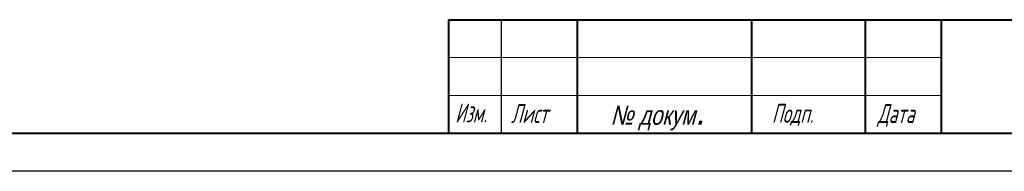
# Model space of a CAD drawing. Header units: millimetres. Extents: x 2171 to 3064, y 1134 to 1531.
# Tile 32 of 43: x 2818 to 2948, y 1134 to 1154. Entities that reach past the tile are written whole.
import ezdxf

# ---------------------------------------------------------------- set-up
doc = ezdxf.new("R2010")
doc.units = ezdxf.units.MM
doc.layers.add('ФОРМАТ', color=7, linetype='Continuous')
doc.styles.add('KTEXTSTYLE', font='GOST_AU.SHX', dxfattribs={"width": 0.96, "height": 5})
doc.styles.add('Штамп 5', font='win_eskd.shx', dxfattribs={"width": 0.8, "oblique": 15, "height": 5})

msp = doc.modelspace()

# ---------------------------------------------------------------- linework, layer by layer
at = {"layer": 'ФОРМАТ', "linetype": 'Continuous', "lineweight": 40}
for p, q in [((2874.29, 1153.729), (3059.29, 1153.729)), ((2874.29, 1153.729), (2874.29, 1138.729)), ((2891.29, 1153.729), (2891.29, 1138.729)), ((2914.29, 1153.729), (2914.29, 1138.729)), ((2929.29, 1153.729), (2929.29, 1138.729)), ((2939.29, 1153.729), (2939.29, 1138.729))]:
    msp.add_line(p, q, dxfattribs=at)
at = {"layer": 'ФОРМАТ'}
for p, q in [((2881.29, 1138.729), (2881.29, 1153.729)), ((2891.29, 1138.729), (2881.29, 1138.729)), ((2881.29, 1138.729), (2881.29, 1138.729)), ((2914.29, 1138.729), (2891.29, 1138.729)), ((2914.29, 1138.729), (2891.29, 1138.729))]:
    msp.add_line(p, q, dxfattribs=at)
at = {"layer": 'ФОРМАТ', "linetype": 'Continuous', "lineweight": 0}
for p, q in [((2874.29, 1148.729), (2939.29, 1148.729)), ((2874.29, 1143.729), (2939.29, 1143.729))]:
    msp.add_line(p, q, dxfattribs=at)
at = {"layer": 'ФОРМАТ', "linetype": 'ByBlock', "lineweight": 40, "ltscale": 5}
msp.add_line((3059.29, 1138.729), (2652.29, 1138.729), dxfattribs=at)
at = {"layer": 'ФОРМАТ', "linetype": 'ByBlock', "ltscale": 5}
msp.add_line((3064.29, 1133.729), (2644.29, 1133.729), dxfattribs=at)

# ---------------------------------------------------------------- texts
at = {"layer": 'ФОРМАТ', "attachment_point": 1}
for s, insert, char_height, style in [('{\\Q15;\\W0.784;Изм.}', (2875.172, 1142.678), 2.5, 'KTEXTSTYLE'), ('{\\Q15;\\W0.8;Лист}', (2882.546, 1142.598), 2.5, 'KTEXTSTYLE'), ('{\\fArial|b0|i0|c0|p34;\\H0.71429x;№ \\Fwin_eskd|c204;докум\\H1.4x;\\W0.965;.}', (2895.656, 1143.371), 3.5, 'Штамп 5'), ('{\\Q15;\\W0.8;Подп.}', (2916.96, 1142.619), 2.5, 'KTEXTSTYLE'), ('{\\Q15;\\W0.8;Дата}', (2930.906, 1142.598), 2.5, 'KTEXTSTYLE')]:
    msp.add_mtext(s, dxfattribs=dict(at, insert=insert, char_height=char_height, style=style))

doc.saveas('drawing.dxf')
